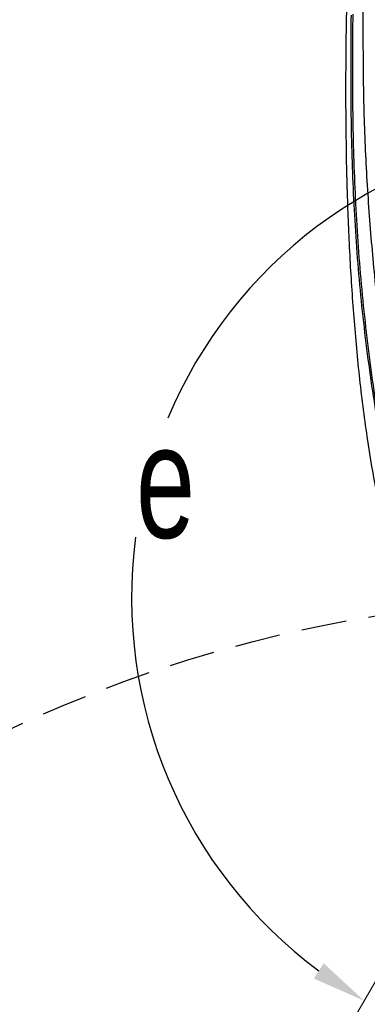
# Model space of a CAD drawing. Header units: millimetres. Extents: x 559 to 1365, y 424 to 1103.
# Tile 72 of 85: x 1139 to 1155, y 989 to 1033. Entities that reach past the tile are written whole.
import ezdxf

# ---------------------------------------------------------------- set-up
doc = ezdxf.new("R2010")
doc.units = ezdxf.units.MM
doc.linetypes.add('ACISOTGL', pattern=[3, 2, -1])
doc.linetypes.add('HIDDEN', pattern=[1.905, 1.27, -0.635])
doc.layers.add('C1角度', color=7, linetype='Continuous')
doc.layers.add('虚线层', color=7, linetype='HIDDEN', lineweight=25)
doc.styles.add('SLDTEXTSTYLE0', font='TXT', dxfattribs={"width": 0.7})

msp = doc.modelspace()

# ---------------------------------------------------------------- linework, layer by layer
at = {"color": 7, "linetype": 'Continuous', "lineweight": 18}
msp.add_line((1164.7511, 1007.0564), (1138.4623, 961.5229), dxfattribs=at)
for radius, start, end in [(123.0653, 318, 222), (114.28, 316.394071, 223.605929)]:
    msp.add_arc((1164.7511, 946.3451), radius, start, end, dxfattribs=at)
at = {"color": 7, "linetype": 'Continuous', "lineweight": 25}
for points, knots in [([(1154.4036, 1046.8507), (1154.2979, 1045.4376), (1154.082, 1042.554), (1153.8512, 1038.195), (1153.6972, 1033.7779), (1153.643, 1029.3628), (1153.6973, 1025.5028), (1153.8309, 1022.2003), (1154.008, 1019.4558), (1154.2616, 1016.725), (1154.5588, 1014.4), (1154.8698, 1012.4792), (1155.1641, 1010.9558), (1155.4585, 1009.6233), (1155.6854, 1008.8073), (1155.7741, 1008.4886)], [0, 0, 0, 0, 0.1102861, 0.2250417, 0.3397011, 0.4542464, 0.5686587, 0.6400949, 0.7114665, 0.782675, 0.8535091, 0.8938427, 0.9340893, 0.974261, 1, 1, 1, 1]), ([(1158.4471, 1002.7709), (1158.4471, 1002.7709), (1158.4285, 1002.8109), (1158.3314, 1003.0211), (1157.933, 1003.9146), (1157.329, 1005.4804), (1156.6509, 1007.6082), (1156.0793, 1009.7635), (1155.5971, 1011.9405), (1155.094, 1014.6246), (1154.6044, 1017.8427), (1154.1993, 1021.5993), (1153.9745, 1025.3649), (1153.8851, 1029.1064), (1153.9051, 1031.573), (1153.915, 1032.8063)], [0, 0, 0, 0, 0.0000003, 0.0043204, 0.0226455, 0.0956876, 0.1683229, 0.2410333, 0.3137891, 0.3864862, 0.5083227, 0.6324938, 0.7566698, 0.878338, 1, 1, 1, 1]), ([(1153.9756, 1032.8421), (1153.9662, 1031.6072), (1153.9474, 1029.1375), (1154.037, 1025.3921), (1154.2616, 1021.6237), (1154.6573, 1017.8634), (1155.1346, 1014.6409), (1155.6276, 1011.9534), (1156.1012, 1009.7735), (1156.6647, 1007.6152), (1157.3351, 1005.4843), (1157.9351, 1003.916), (1158.3326, 1003.0191), (1158.4341, 1002.7998), (1158.4566, 1002.751), (1158.4594, 1002.7449), (1158.4594, 1002.7449)], [0, 0, 0, 0, 0.1216668, 0.24334207, 0.36737185, 0.49139757, 0.6130898, 0.68568434, 0.75833855, 0.83094624, 0.90347728, 0.97642896, 0.9947355, 0.99932836, 0.99999972, 1, 1, 1, 1]), ([(1154.4275, 1032.9398), (1154.4275, 1031.8808), (1154.4274, 1029.7869), (1154.5215, 1026.6528), (1154.7203, 1023.5679), (1154.9999, 1020.525), (1155.3315, 1017.581), (1155.7346, 1014.7298), (1156.2109, 1011.9643), (1156.8174, 1009.0499), (1157.5737, 1005.9807), (1158.2323, 1003.8557), (1158.5631, 1002.7884)], [0, 0, 0, 0, 0.1052926, 0.2081944, 0.3092619, 0.4089719, 0.5077321, 0.5993841, 0.6908261, 0.7823407, 0.8906775, 1, 1, 1, 1])]:
    msp.add_open_spline(points, degree=3, knots=knots, dxfattribs=at)
at = {"layer": 'C1角度', "color": 7}
for start, end in [(96.69972, 157.25436), (172.47277, 233.30028)]:
    msp.add_arc((1164.7511, 1007.0564), 20.5364, start, end, dxfattribs=at)
msp.add_solid([(1152.2582, 990.2566), (1152.698, 990.9249), (1154.4829, 989.2713)], dxfattribs=at)
at = {"layer": '虚线层', "color": 7, "linetype": 'ACISOTGL'}
for centre, radius in [((1164.7511, 1007.0564), 53.5688), ((1164.7511, 946.3451), 60.7112)]:
    msp.add_circle(centre, radius, dxfattribs=at)

# ---------------------------------------------------------------- texts
at = {"layer": 'C1角度', "color": 7, "insert": (1144.4103, 1014.7149), "char_height": 5, "attachment_point": 1, "style": 'SLDTEXTSTYLE0'}
msp.add_mtext('\\A1;e', dxfattribs=at)

doc.saveas('drawing.dxf')
